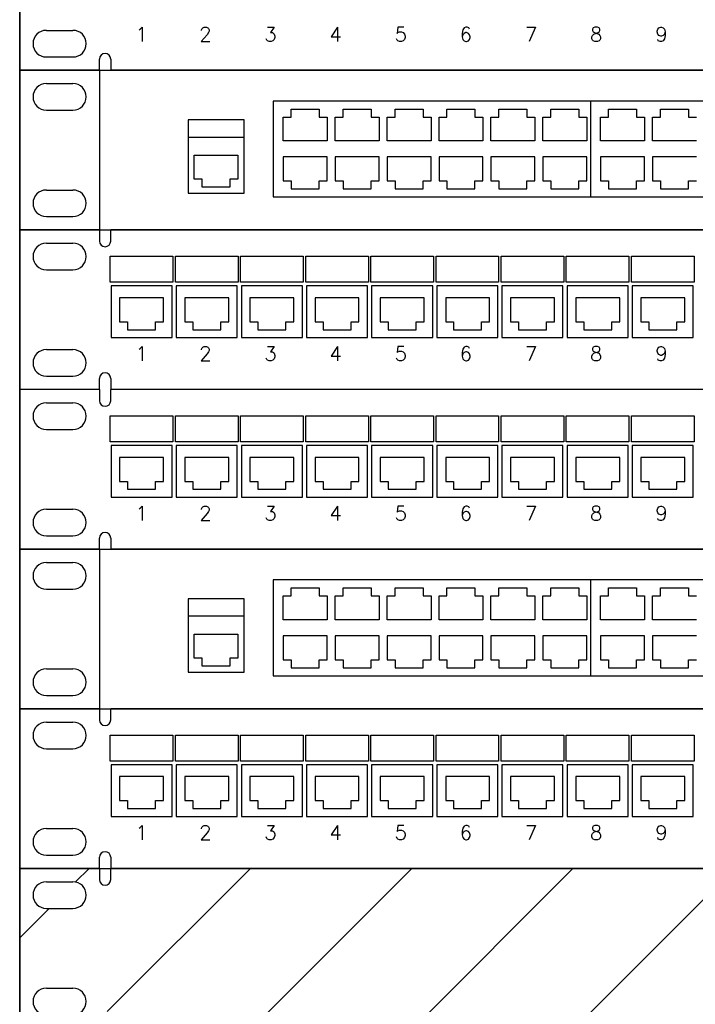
# Model space of a CAD drawing. Header units: millimetres. Extents: x 94562 to 148980, y -25377 to 3008.
# Tile 61 of 140: x 98934 to 99122, y -21828 to -21554. Entities that reach past the tile are written whole.
import ezdxf
from ezdxf.enums import TextEntityAlignment as Align

# ---------------------------------------------------------------- set-up
doc = ezdxf.new("R2010")
doc.units = ezdxf.units.MM
doc.layers.add('tt_symbole', color=40, linetype='Continuous')
doc.styles.add('_LANSTER_01', font='romans.shx')

# ---------------------------------------------------------------- blocks, each defined once
blk = doc.blocks.new('IT_szafa_stojąca_42U')
blk.add_line((301.633, 1608.811), (301.633, 1797.723))
blk = doc.blocks.new('IT_Zaślepka_1U')
h = blk.add_hatch()
h.set_pattern_fill('ANSI31', color=0)
h.set_pattern_definition([(45, (7401.7468, -13729.1714), (-2.245064, 2.245064), [])])
h.paths.add_polyline_path([(2.534, 4.445), (2.534, 4.134, -1), (2.222, 4.134), (2.222, 4.445), (0, 4.445), (0, 0), (2.222, 0), (2.222, 0.311, -1), (2.534, 0.311), (2.534, 0), (46.361, 0), (46.361, 0.311, -1), (46.672, 0.311), (46.672, 0), (48.895, 0), (48.895, 4.445), (46.672, 4.445), (46.672, 4.134, -1), (46.361, 4.134), (46.361, 4.445)])
h.paths.add_polyline_path([(1.482, 3.334), (0.741, 3.334, -1), (0.741, 4.075), (1.482, 4.075, -1)], flags=16)
h.paths.add_polyline_path([(1.482, 0.37), (0.741, 0.37, -1), (0.741, 1.111), (1.482, 1.111, -1)], flags=16)
h.paths.add_polyline_path([(47.413, 4.075), (48.154, 4.075, -1), (48.154, 3.334), (47.413, 3.334, -1)], flags=16)
h.paths.add_polyline_path([(47.413, 1.111), (48.154, 1.111, -1), (48.154, 0.37), (47.413, 0.37, -1)], flags=16)
at = {"color": 0}
for p, q in [((0, 4.445), (0, 0)), ((0, 4.445), (2.222, 4.445)), ((2.222, 4.445), (2.222, 4.134)), ((46.361, 4.445), (2.534, 4.445)), ((2.534, 4.134), (2.534, 4.445)), ((0.741, 4.075), (1.482, 4.075)), ((0.741, 3.334), (1.482, 3.334)), ((0.741, 1.111), (1.482, 1.111))]:
    blk.add_line(p, q, dxfattribs=at)
blk.add_lwpolyline([(0, 4.445), (48.895, 4.445), (48.895, 0), (0, 0)], close=True, dxfattribs=at)
for centre, radius, start, end in [((2.378, 4.134), 0.156, 180, 0), ((0.741, 3.704), 0.37, 90, 270), ((1.482, 3.704), 0.37, 270, 90), ((0.741, 0.741), 0.37, 90, 270), ((1.482, 0.741), 0.37, 270, 90)]:
    blk.add_arc(centre, radius, start, end, dxfattribs=at)
blk = doc.blocks.new('*U483')
at = {"color": 0}
for p, q in [((0, 4.445), (0, 0)), ((0.741, 1.111), (1.482, 1.111)), ((0.741, 0.37), (1.482, 0.37)), ((2.223, 0), (2.223, 0.311)), ((2.534, 0.311), (2.534, 0)), ((2.223, 0), (0, 0)), ((46.361, 0), (2.534, 0))]:
    blk.add_line(p, q, dxfattribs=at)
for centre, radius, start, end in [((0.741, 0.741), 0.37, 90, 270), ((1.482, 0.741), 0.37, 270, 90), ((2.378, 0.311), 0.156, 0, 180)]:
    blk.add_arc(centre, radius, start, end, dxfattribs=at)
at = {"color": 0, "style": '_LANSTER_01'}
for s, p in [('1', (3.389, 1)), ('2', (5.167, 1)), ('3', (6.98, 1)), ('4', (8.793, 1)), ('5', (10.606, 1)), ('6', (12.419, 1)), ('7', (14.232, 1)), ('8', (16.046, 1)), ('9', (17.859, 1))]:
    blk.add_text(s, height=0.4, dxfattribs=at).set_placement(p, align=Align.MIDDLE_CENTER)
at = {"color": 0, "style": '_LANSTER_01', "flags": 1}
for tag, p in [('TYP', (2.534, 0)), ('OPIS1', (10.831, 0)), ('OPIS2', (35.409, 0))]:
    blk.add_attdef(tag, p, '', height=0.8, dxfattribs=at)
blk = doc.blocks.new('ICX7250-48-2X10G - Switch 48 portowy L3 Ruckus v2')
for p, q in [((0, 44.45), (0, 0)), ((0, 44.45), (488.95, 44.45)), ((22.22, 44.45), (22.22, 0)), ((7.41, 40.74), (14.82, 40.74)), ((158.9, 35.88), (70.59, 35.88)), ((70.59, 35.88), (70.59, 9.21)), ((247.21, 35.88), (158.9, 35.88)), ((158.9, 35.88), (158.9, 9.21)), ((158.9, 35.88), (158.9, 9.21)), ((7.41, 33.34), (14.82, 33.34)), ((75.59, 33.66), (77.81, 33.66)), ((75.59, 31.43), (75.59, 33.66)), ((77.81, 33.66), (83.36, 33.66)), ((83.36, 33.66), (83.36, 31.43)), ((90.03, 31.43), (90.03, 33.66)), ((90.03, 33.66), (92.25, 33.66)), ((92.25, 33.66), (97.81, 33.66)), ((97.81, 33.66), (97.81, 31.43)), ((104.48, 31.43), (104.48, 33.66)), ((104.48, 33.66), (106.7, 33.66)), ((106.7, 33.66), (112.26, 33.66)), ((112.26, 33.66), (112.26, 31.43)), ((118.92, 31.43), (118.92, 33.66)), ((118.92, 33.66), (121.15, 33.66)), ((121.15, 33.66), (126.7, 33.66)), ((126.7, 33.66), (126.7, 31.43)), ((133.37, 31.43), (133.37, 33.66)), ((133.37, 33.66), (135.59, 33.66)), ((135.59, 33.66), (141.15, 33.66)), ((141.15, 33.66), (141.15, 31.43)), ((147.82, 31.43), (147.82, 33.66)), ((147.82, 33.66), (150.04, 33.66)), ((150.04, 33.66), (155.6, 33.66)), ((155.6, 33.66), (155.6, 31.43)), ((163.9, 33.66), (166.12, 33.66)), ((163.9, 31.43), (163.9, 33.66)), ((166.12, 33.66), (171.68, 33.66)), ((171.68, 33.66), (171.68, 31.43)), ((178.35, 31.43), (178.35, 33.66)), ((178.35, 33.66), (180.57, 33.66)), ((180.57, 33.66), (186.12, 33.66)), ((186.12, 33.66), (186.12, 31.43)), ((62.45, 30.64), (46.9, 30.64)), ((46.9, 30.64), (46.9, 25.76)), ((62.45, 25.76), (62.45, 30.64)), ((73.36, 31.43), (75.59, 31.43)), ((73.36, 24.77), (73.36, 31.43)), ((83.36, 31.43), (85.59, 31.43)), ((85.59, 31.43), (85.59, 24.77)), ((87.81, 31.43), (90.03, 31.43)), ((87.81, 24.77), (87.81, 31.43)), ((97.81, 31.43), (100.03, 31.43)), ((100.03, 31.43), (100.03, 24.77)), ((102.26, 31.43), (104.48, 31.43)), ((102.26, 24.77), (102.26, 31.43)), ((112.26, 31.43), (114.48, 31.43)), ((114.48, 31.43), (114.48, 24.77)), ((116.7, 24.77), (116.7, 31.43)), ((116.7, 31.43), (118.92, 31.43)), ((126.7, 31.43), (128.93, 31.43)), ((128.93, 31.43), (128.93, 24.77)), ((131.15, 24.77), (131.15, 31.43)), ((131.15, 31.43), (133.37, 31.43)), ((141.15, 31.43), (143.37, 31.43)), ((143.37, 31.43), (143.37, 24.77)), ((145.59, 24.77), (145.59, 31.43)), ((145.59, 31.43), (147.82, 31.43)), ((155.6, 31.43), (157.82, 31.43)), ((157.82, 31.43), (157.82, 24.77)), ((161.68, 31.43), (163.9, 31.43)), ((161.68, 24.77), (161.68, 31.43)), ((171.68, 31.43), (173.9, 31.43)), ((173.9, 31.43), (173.9, 24.77)), ((176.12, 31.43), (178.35, 31.43)), ((176.12, 24.77), (176.12, 31.43)), ((186.12, 31.43), (188.35, 31.43)), ((62.45, 25.76), (46.9, 25.76)), ((46.9, 25.76), (46.9, 10.2)), ((62.45, 10.2), (62.45, 25.76)), ((85.59, 24.77), (73.36, 24.77)), ((100.03, 24.77), (87.81, 24.77)), ((114.48, 24.77), (102.26, 24.77)), ((128.93, 24.77), (116.7, 24.77)), ((143.37, 24.77), (131.15, 24.77)), ((157.82, 24.77), (145.59, 24.77)), ((173.9, 24.77), (161.68, 24.77)), ((188.35, 24.77), (176.12, 24.77)), ((48.52, 20.79), (60.75, 20.79)), ((48.52, 14.13), (48.52, 20.79)), ((60.75, 20.79), (60.75, 14.13)), ((85.59, 20.32), (73.36, 20.32)), ((73.36, 20.32), (73.36, 13.65)), ((85.59, 13.65), (85.59, 20.32)), ((100.03, 20.32), (87.81, 20.32)), ((87.81, 20.32), (87.81, 13.65)), ((100.03, 13.65), (100.03, 20.32)), ((114.48, 20.32), (102.26, 20.32)), ((102.26, 20.32), (102.26, 13.65)), ((114.48, 13.65), (114.48, 20.32)), ((116.7, 20.32), (116.7, 13.65)), ((128.93, 20.32), (116.7, 20.32)), ((128.93, 13.65), (128.93, 20.32)), ((131.15, 20.32), (131.15, 13.65)), ((143.37, 20.32), (131.15, 20.32)), ((143.37, 13.65), (143.37, 20.32)), ((157.82, 20.32), (145.59, 20.32)), ((145.59, 20.32), (145.59, 13.65)), ((157.82, 13.65), (157.82, 20.32)), ((173.9, 20.32), (161.68, 20.32)), ((161.68, 20.32), (161.68, 13.65)), ((173.9, 13.65), (173.9, 20.32)), ((188.35, 20.32), (176.12, 20.32)), ((176.12, 20.32), (176.12, 13.65)), ((50.75, 14.13), (48.52, 14.13)), ((50.75, 11.9), (50.75, 14.13)), ((58.52, 14.13), (58.52, 11.9)), ((60.75, 14.13), (58.52, 14.13)), ((7.41, 11.11), (14.82, 11.11)), ((56.3, 11.9), (50.75, 11.9)), ((58.52, 11.9), (56.3, 11.9)), ((73.36, 13.65), (75.59, 13.65)), ((75.59, 13.65), (75.59, 11.43)), ((75.59, 11.43), (77.81, 11.43)), ((77.81, 11.43), (83.36, 11.43)), ((83.36, 13.65), (85.59, 13.65)), ((83.36, 11.43), (83.36, 13.65)), ((87.81, 13.65), (90.03, 13.65)), ((90.03, 13.65), (90.03, 11.43)), ((90.03, 11.43), (92.25, 11.43)), ((92.25, 11.43), (97.81, 11.43)), ((97.81, 13.65), (100.03, 13.65)), ((97.81, 11.43), (97.81, 13.65)), ((102.26, 13.65), (104.48, 13.65)), ((104.48, 13.65), (104.48, 11.43)), ((104.48, 11.43), (106.7, 11.43)), ((106.7, 11.43), (112.26, 11.43)), ((112.26, 11.43), (112.26, 13.65)), ((112.26, 13.65), (114.48, 13.65)), ((116.7, 13.65), (118.92, 13.65)), ((118.92, 13.65), (118.92, 11.43)), ((118.92, 11.43), (121.15, 11.43)), ((121.15, 11.43), (126.7, 11.43)), ((126.7, 11.43), (126.7, 13.65)), ((126.7, 13.65), (128.93, 13.65)), ((131.15, 13.65), (133.37, 13.65)), ((133.37, 13.65), (133.37, 11.43)), ((133.37, 11.43), (135.59, 11.43)), ((135.59, 11.43), (141.15, 11.43)), ((141.15, 11.43), (141.15, 13.65)), ((141.15, 13.65), (143.37, 13.65)), ((145.59, 13.65), (147.82, 13.65)), ((147.82, 13.65), (147.82, 11.43)), ((147.82, 11.43), (150.04, 11.43)), ((150.04, 11.43), (155.6, 11.43)), ((155.6, 13.65), (157.82, 13.65)), ((155.6, 11.43), (155.6, 13.65)), ((161.68, 13.65), (163.9, 13.65)), ((163.9, 13.65), (163.9, 11.43)), ((163.9, 11.43), (166.12, 11.43)), ((166.12, 11.43), (171.68, 11.43)), ((171.68, 13.65), (173.9, 13.65)), ((171.68, 11.43), (171.68, 13.65)), ((176.12, 13.65), (178.35, 13.65)), ((178.35, 13.65), (178.35, 11.43)), ((178.35, 11.43), (180.57, 11.43)), ((180.57, 11.43), (186.12, 11.43)), ((186.12, 13.65), (188.35, 13.65)), ((186.12, 11.43), (186.12, 13.65)), ((46.9, 10.2), (62.45, 10.2)), ((70.59, 9.21), (158.9, 9.21)), ((158.9, 9.21), (247.21, 9.21)), ((7.41, 3.7), (14.82, 3.7)), ((0, 0), (488.95, 0))]:
    blk.add_line(p, q)
for centre, start, end in [((7.41, 37.04), 90, 270), ((14.82, 37.04), 270, 90), ((7.41, 7.41), 90, 270), ((14.82, 7.41), 270, 90)]:
    blk.add_arc(centre, 3.7, start, end)
blk = doc.blocks.new('*U482')
at = {"color": 0}
for p, q in [((2.223, 4.445), (0, 4.445)), ((0, 4.445), (0, 0)), ((2.223, 4.445), (2.223, 4.134)), ((46.361, 4.445), (2.534, 4.445)), ((2.534, 4.134), (2.534, 4.445)), ((0.741, 4.075), (1.482, 4.075)), ((0.741, 3.334), (1.482, 3.334)), ((4.001, 2.556), (2.778, 2.556)), ((2.778, 2.556), (2.778, 1.889)), ((4.001, 1.889), (4.001, 2.556)), ((4.595, 2.556), (4.595, 1.889)), ((5.817, 2.556), (4.595, 2.556)), ((5.817, 1.889), (5.817, 2.556)), ((6.408, 2.556), (6.408, 1.889)), ((7.63, 2.556), (6.408, 2.556)), ((7.63, 1.889), (7.63, 2.556)), ((8.221, 2.556), (8.221, 1.889)), ((9.443, 2.556), (8.221, 2.556)), ((9.443, 1.889), (9.443, 2.556)), ((10.034, 2.556), (10.034, 1.889)), ((11.256, 2.556), (10.034, 2.556)), ((11.256, 1.889), (11.256, 2.556)), ((11.856, 2.556), (11.856, 1.889)), ((13.078, 2.556), (11.856, 2.556)), ((13.078, 1.889), (13.078, 2.556)), ((13.66, 2.556), (13.66, 1.889)), ((14.882, 2.556), (13.66, 2.556)), ((14.882, 1.889), (14.882, 2.556)), ((15.477, 2.556), (15.477, 1.889)), ((16.699, 2.556), (15.477, 2.556)), ((16.699, 1.889), (16.699, 2.556)), ((17.29, 2.556), (17.29, 1.889)), ((18.512, 2.556), (17.29, 2.556)), ((18.512, 1.889), (18.512, 2.556)), ((2.778, 1.889), (3, 1.889)), ((3, 1.889), (3, 1.667)), ((3, 1.667), (3.223, 1.667)), ((3.223, 1.667), (3.778, 1.667)), ((3.778, 1.889), (4.001, 1.889)), ((3.778, 1.667), (3.778, 1.889)), ((4.595, 1.889), (4.817, 1.889)), ((4.817, 1.889), (4.817, 1.667)), ((4.817, 1.667), (5.039, 1.667)), ((5.039, 1.667), (5.595, 1.667)), ((5.595, 1.667), (5.595, 1.889)), ((5.595, 1.889), (5.817, 1.889)), ((6.408, 1.889), (6.63, 1.889)), ((6.63, 1.889), (6.63, 1.667)), ((6.63, 1.667), (6.852, 1.667)), ((6.852, 1.667), (7.408, 1.667)), ((7.408, 1.667), (7.408, 1.889)), ((7.408, 1.889), (7.63, 1.889)), ((8.221, 1.889), (8.443, 1.889)), ((8.443, 1.889), (8.443, 1.667)), ((8.443, 1.667), (8.665, 1.667)), ((8.665, 1.667), (9.221, 1.667)), ((9.221, 1.667), (9.221, 1.889)), ((9.221, 1.889), (9.443, 1.889)), ((10.034, 1.889), (10.256, 1.889)), ((10.256, 1.889), (10.256, 1.667)), ((10.256, 1.667), (10.478, 1.667)), ((10.478, 1.667), (11.034, 1.667)), ((11.034, 1.667), (11.034, 1.889)), ((11.034, 1.889), (11.256, 1.889)), ((11.856, 1.889), (12.078, 1.889)), ((12.078, 1.889), (12.078, 1.667)), ((12.078, 1.667), (12.3, 1.667)), ((12.3, 1.667), (12.856, 1.667)), ((12.856, 1.667), (12.856, 1.889)), ((12.856, 1.889), (13.078, 1.889)), ((13.66, 1.889), (13.882, 1.889)), ((13.882, 1.889), (13.882, 1.667)), ((13.882, 1.667), (14.104, 1.667)), ((14.104, 1.667), (14.66, 1.667)), ((14.66, 1.667), (14.66, 1.889)), ((14.66, 1.889), (14.882, 1.889)), ((15.477, 1.889), (15.699, 1.889)), ((15.699, 1.889), (15.699, 1.667)), ((15.699, 1.667), (15.921, 1.667)), ((15.921, 1.667), (16.477, 1.667)), ((16.477, 1.667), (16.477, 1.889)), ((16.477, 1.889), (16.699, 1.889)), ((17.29, 1.889), (17.512, 1.889)), ((17.512, 1.889), (17.512, 1.667)), ((17.512, 1.667), (17.734, 1.667)), ((17.734, 1.667), (18.29, 1.667)), ((18.29, 1.667), (18.29, 1.889)), ((18.29, 1.889), (18.512, 1.889)), ((0.741, 1.111), (1.482, 1.111)), ((0.741, 0.37), (1.482, 0.37)), ((2.223, 0), (2.223, 0.311)), ((2.534, 0.311), (2.534, 0)), ((2.223, 0), (0, 0)), ((46.361, 0), (2.534, 0))]:
    blk.add_line(p, q, dxfattribs=at)
for points in [[(2.521, 2.989), (2.521, 3.712), (4.264, 3.712), (4.264, 2.989)], [(4.334, 2.989), (4.334, 3.712), (6.077, 3.712), (6.077, 2.989)], [(6.148, 2.989), (6.148, 3.712), (7.89, 3.712), (7.89, 2.989)], [(7.961, 2.989), (7.961, 3.712), (9.704, 3.712), (9.704, 2.989)], [(9.774, 2.989), (9.774, 3.712), (11.517, 3.712), (11.517, 2.989)], [(11.587, 2.989), (11.587, 3.712), (13.33, 3.712), (13.33, 2.989)], [(13.4, 2.989), (13.4, 3.712), (15.143, 3.712), (15.143, 2.989)], [(15.213, 2.989), (15.213, 3.712), (16.956, 3.712), (16.956, 2.989)], [(17.026, 2.989), (17.026, 3.712), (18.769, 3.712), (18.769, 2.989)], [(4.243, 1.445), (4.243, 2.889), (2.543, 2.889), (2.543, 1.445)], [(6.056, 1.445), (6.056, 2.889), (4.356, 2.889), (4.356, 1.445)], [(7.869, 1.445), (7.869, 2.889), (6.169, 2.889), (6.169, 1.445)], [(9.682, 1.445), (9.682, 2.889), (7.982, 2.889), (7.982, 1.445)], [(11.495, 1.445), (11.495, 2.889), (9.795, 2.889), (9.795, 1.445)], [(13.308, 1.445), (13.308, 2.889), (11.608, 2.889), (11.608, 1.445)], [(15.121, 1.445), (15.121, 2.889), (13.421, 2.889), (13.421, 1.445)], [(16.935, 1.445), (16.935, 2.889), (15.234, 2.889), (15.234, 1.445)], [(18.748, 1.445), (18.748, 2.889), (17.047, 2.889), (17.047, 1.445)]]:
    blk.add_lwpolyline(points, close=True, dxfattribs=at)
for centre, radius, start, end in [((2.378, 4.134), 0.156, 180, 0), ((0.741, 3.704), 0.37, 90, 270), ((1.482, 3.704), 0.37, 270, 90), ((0.741, 0.741), 0.37, 90, 270), ((1.482, 0.741), 0.37, 270, 90), ((2.378, 0.311), 0.156, 0, 180)]:
    blk.add_arc(centre, radius, start, end, dxfattribs=at)
at = {"color": 0, "style": '_LANSTER_01'}
for s, p in [('1', (3.389, 1)), ('2', (5.167, 1)), ('3', (6.98, 1)), ('4', (8.793, 1)), ('5', (10.606, 1)), ('6', (12.419, 1)), ('7', (14.232, 1)), ('8', (16.046, 1)), ('9', (17.859, 1))]:
    blk.add_text(s, height=0.4, dxfattribs=at).set_placement(p, align=Align.MIDDLE_CENTER)
at = {"color": 0, "style": '_LANSTER_01', "flags": 1}
for tag, p in [('TYP', (2.534, 0)), ('OPIS1', (10.831, 0)), ('OPIS2', (35.409, 0))]:
    blk.add_attdef(tag, p, '', height=0.8, dxfattribs=at)

msp = doc.modelspace()

# ---------------------------------------------------------------- block references
at = {"layer": 'tt_symbole', "xscale": 10, "yscale": 10, "zscale": 10}
for name, p in [('IT_szafa_stojąca_42U', (95917.5, -39000.65)), ('*U483', (98933.83, -21567.93)), ('*U482', (98933.83, -21656.83)), ('*U482', (98933.83, -21701.28)), ('*U482', (98933.83, -21790.18))]:
    msp.add_blockref(name, p, dxfattribs=at)
at = {"layer": 'tt_symbole'}
for p in [(98933.83, -21612.38), (98933.83, -21745.73)]:
    msp.add_blockref('ICX7250-48-2X10G - Switch 48 portowy L3 Ruckus v2', p, dxfattribs=at)
at = {"layer": 'tt_symbole', "lineweight": 5, "xscale": 10, "yscale": 10, "zscale": 10}
msp.add_blockref('IT_Zaślepka_1U', (98933.83, -21834.63), dxfattribs=at)

doc.saveas('drawing.dxf')
